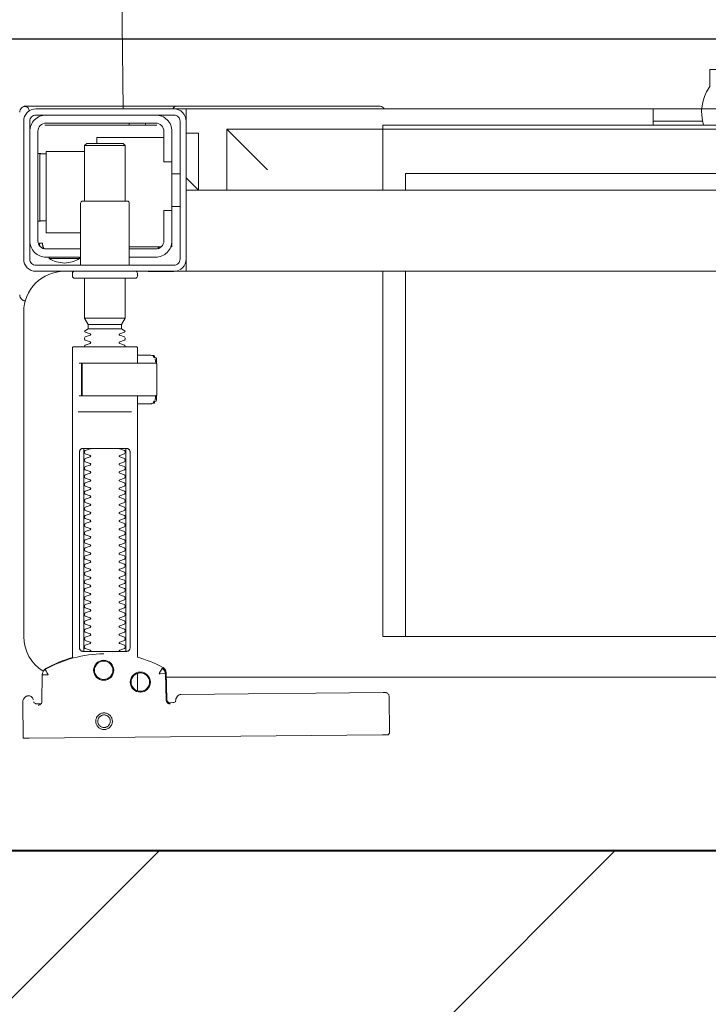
# Model space of a CAD drawing. Header units: metres. Extents: x 7408630 to 15602436, y 5561464 to 13303678.
# Tile 54 of 123: x 7413904 to 7413921, y 5563910 to 5563934. Entities that reach past the tile are written whole.
import ezdxf
from ezdxf.enums import TextEntityAlignment as Align

# ---------------------------------------------------------------- set-up
doc = ezdxf.new("R2010")
doc.units = ezdxf.units.M
doc.header["$MEASUREMENT"] = 0
for name, color, linetype, lineweight in [('!! 0_Opis_pom', 9, 'Continuous', 13), ('!! 1_hatch projektowane ściany', 4, 'Continuous', 5), ('!! 1_OPIS POM NOWE', 140, 'Continuous', 5), ('!! 1_PROJ Sciany', 2, 'Continuous', 40), ('!! 2_wypos-sanitarne', 240, 'Continuous', 9), ('Granica', 112, 'Continuous', 80)]:
    doc.layers.add(name, color=color, linetype=linetype, lineweight=lineweight)
doc.layers.add('!! 1_zabudowa GK', color=33, linetype='Continuous')
doc.layers.add('!!_@ wypos sanit nd', color=7, linetype='Continuous', lineweight=0, plot=False)
doc.layers.add('Powierzchnia', color=140, linetype='Continuous', lineweight=5, plot=False)
doc.styles.add('ARIAL', font='tahoma.ttf')

# ---------------------------------------------------------------- blocks, each defined once
blk = doc.blocks.new('A$C324a30b8')
at = {"lineweight": 0}
for points in [[(0.17552, 0), (0.17692, -0.11958), (0.17797, -0.23916), (0.17832, -0.47832)], [(-0.17552, 0), (0.17552, 0)]]:
    blk.add_lwpolyline(points, dxfattribs=at)
blk = doc.blocks.new('99400_TOP')
for points in [[(0.16424, 0.15596), (0.16327, 0.15595), (0.16304, 0.15592), (0.16283, 0.15584), (0.16262, 0.15571), (0.16265, 0.15575), (0.16259, 0.15555), (0.16257, 0.15535, -0.157432), (0.16238, 0.15476), (0.1621, 0.15436, -0.241147), (0.16129, 0.15393), (0.1115, 0.15346), (0.11134, 0.15345), (0.11119, 0.15345), (0.11107, 0.15345), (0.11094, 0.15346), (0.11078, 0.15348), (0.11062, 0.15353), (0.11047, 0.15361), (0.11033, 0.15371), (0.11022, 0.15383), (0.11012, 0.15397), (0.11005, 0.15412), (0.11001, 0.15428), (0.11, 0.15445), (0.10995, 0.16345), (0.11023, 0.16384)], [(0.19647, 0.15658), (0.19626, 0.15656), (0.19605, 0.15648), (0.19585, 0.15635), (0.19566, 0.15614, 0.132231), (0.19551, 0.15564), (0.19546, 0.14909)], [(0.19768, 0.15528, 0.415336), (0.19869, 0.15429)], [(0.19885, 0.1543), (0.19898, 0.1543), (0.19913, 0.15431), (0.19927, 0.15434), (0.19941, 0.1544), (0.19953, 0.15447), (0.19965, 0.15456), (0.19975, 0.15466), (0.20007, 0.15512, 0.158481), (0.20026, 0.15571)], [(0.18031, 0.14393, 0.125713), (0.19466, 0.14774, 0.121439), (0.19519, 0.14823, -0.262119), (0.2, 0.13968), (0.2, 0.05968, -0.414214), (0.19, 0.04968), (0.18752, 0.04968, 0.405519), (0.188, 0.05018), (0.188, 0.05088, 0.414214), (0.1875, 0.05138), (0.1725, 0.05138, 0.414214), (0.172, 0.05088), (0.172, 0.05018, 0.405519), (0.17249, 0.04968, 0.001664), (0.15993, 0.04968)], [(0.172, 0.07232), (0.172, 0.06852, 0.414214), (0.1722, 0.06832), (0.18462, 0.06832), (0.1878, 0.06832, 0.414214), (0.188, 0.06852), (0.188, 0.14485), (0.18885, 0.1451), (0.18969, 0.14537), (0.19052, 0.14568), (0.19134, 0.146), (0.19215, 0.14635), (0.19295, 0.14672), (0.19374, 0.14712), (0.19456, 0.14756), (0.19465, 0.14762), (0.19473, 0.14768), (0.19481, 0.14775), (0.19488, 0.14782), (0.19495, 0.1479), (0.19502, 0.14799)], [(0.17647, 0.09332, 0.182836), (0.17637, 0.09341), (0.17515, 0.09381, 0.050055), (0.175, 0.09408), (0.175, 0.09436, 0.050055), (0.17515, 0.09462), (0.17637, 0.09503, 0.719897), (0.17637, 0.09541), (0.17515, 0.09581, 0.050055), (0.175, 0.09608), (0.175, 0.09636, 0.050055), (0.17515, 0.09662), (0.17637, 0.09703, 0.719897), (0.17637, 0.09741), (0.17515, 0.09781, 0.050055), (0.175, 0.09808), (0.175, 0.09836, 0.050055), (0.17515, 0.09862), (0.17637, 0.09903, 0.719897), (0.17637, 0.09941), (0.17515, 0.09981, 0.050055), (0.175, 0.10008), (0.175, 0.10036, 0.050055), (0.17515, 0.10062), (0.17637, 0.10103, 0.719897), (0.17637, 0.10141), (0.17515, 0.10181, 0.050055), (0.175, 0.10208), (0.175, 0.10236, 0.050055), (0.17515, 0.10262), (0.17637, 0.10303, 0.719897), (0.17637, 0.10341), (0.17515, 0.10381, 0.050055), (0.175, 0.10408), (0.175, 0.10436, 0.050055), (0.17515, 0.10462), (0.17637, 0.10503, 0.719897), (0.17637, 0.10541), (0.17515, 0.10581, 0.050055), (0.175, 0.10608), (0.175, 0.10636, 0.050055), (0.17515, 0.10662), (0.17637, 0.10703, 0.719897), (0.17637, 0.10741), (0.17515, 0.10781, 0.050055), (0.175, 0.10808), (0.175, 0.10836, 0.050055), (0.17515, 0.10862), (0.17637, 0.10903, 0.719897), (0.17637, 0.10941), (0.17515, 0.10981, 0.050055), (0.175, 0.11008), (0.175, 0.11036, 0.050055), (0.17515, 0.11062), (0.17637, 0.11103, 0.719897), (0.17637, 0.11141), (0.17515, 0.11181, 0.050055), (0.175, 0.11208), (0.175, 0.11236, 0.050055), (0.17515, 0.11262), (0.17637, 0.11303, 0.719897), (0.17637, 0.11341), (0.17515, 0.11381, 0.050055), (0.175, 0.11408), (0.175, 0.11436, 0.050055), (0.17515, 0.11462), (0.17637, 0.11503, 0.719897), (0.17637, 0.11541), (0.17515, 0.11581, 0.050055), (0.175, 0.11608), (0.175, 0.11636, 0.050055), (0.17515, 0.11662), (0.17637, 0.11703, 0.719897), (0.17637, 0.11741), (0.17515, 0.11781, 0.050055), (0.175, 0.11808), (0.175, 0.11836, 0.050055), (0.17515, 0.11862), (0.17637, 0.11903, 0.719897), (0.17637, 0.11941), (0.17515, 0.11981, 0.050055), (0.175, 0.12008), (0.175, 0.12036, 0.050055), (0.17515, 0.12062), (0.17637, 0.12103, 0.719897), (0.17637, 0.12141), (0.17515, 0.12181, 0.050055), (0.175, 0.12208), (0.175, 0.12236, 0.050055), (0.17515, 0.12262), (0.17637, 0.12303, 0.719897), (0.17637, 0.12341), (0.17515, 0.12381, 0.050055), (0.175, 0.12408), (0.175, 0.12436, 0.050055), (0.17515, 0.12462), (0.17637, 0.12503, 0.719897), (0.17637, 0.12541), (0.17515, 0.12581, 0.050055), (0.175, 0.12608), (0.175, 0.12636, 0.050055), (0.17515, 0.12662), (0.17637, 0.12703, 0.719897), (0.17637, 0.12741), (0.17515, 0.12781, 0.050055), (0.175, 0.12808), (0.175, 0.12836, 0.050055), (0.17515, 0.12862), (0.17637, 0.12903, 0.719897), (0.17637, 0.12941), (0.17515, 0.12981, 0.050055), (0.175, 0.13008), (0.175, 0.13036, 0.050055), (0.17515, 0.13062), (0.17637, 0.13103, 0.719897), (0.17637, 0.13141), (0.17515, 0.13181, 0.050055), (0.175, 0.13208), (0.175, 0.13236, 0.050055), (0.17515, 0.13262), (0.17637, 0.13303, 0.719897), (0.17637, 0.13341), (0.17515, 0.13381, 0.050055), (0.175, 0.13408), (0.175, 0.13436, 0.050055), (0.17515, 0.13462), (0.17637, 0.13503, 0.719897), (0.17637, 0.13541), (0.17515, 0.13581, 0.050055), (0.175, 0.13608), (0.175, 0.13636, 0.050055), (0.17515, 0.13662), (0.17637, 0.13703, 0.719897), (0.17637, 0.13741), (0.17515, 0.13781, 0.050055), (0.175, 0.13808), (0.175, 0.13836, 0.050055), (0.17515, 0.13862), (0.17637, 0.13903, 0.719897), (0.17637, 0.13941), (0.17515, 0.13981, 0.050055), (0.175, 0.14008), (0.175, 0.14036, 0.050055), (0.17515, 0.14062), (0.17637, 0.14103, 0.719897), (0.17637, 0.14141), (0.17515, 0.14181, 0.050055), (0.175, 0.14208), (0.175, 0.14236, 0.050055), (0.17515, 0.14262), (0.17637, 0.14303, 0.474594), (0.17647, 0.14332)], [(0.18353, 0.14332, 0.474594), (0.18364, 0.14303), (0.18486, 0.14262, 0.050055), (0.185, 0.14236), (0.185, 0.14208, 0.050055), (0.18486, 0.14181), (0.18364, 0.14141, 0.719897), (0.18364, 0.14103), (0.18486, 0.14062, 0.050055), (0.185, 0.14036), (0.185, 0.14008, 0.050055), (0.18486, 0.13981), (0.18364, 0.13941, 0.719897), (0.18364, 0.13903), (0.18486, 0.13862, 0.050055), (0.185, 0.13836), (0.185, 0.13808, 0.050055), (0.18486, 0.13781), (0.18364, 0.13741, 0.719897), (0.18364, 0.13703), (0.18486, 0.13662, 0.050055), (0.185, 0.13636), (0.185, 0.13608, 0.050055), (0.18486, 0.13581), (0.18364, 0.13541, 0.719897), (0.18364, 0.13503), (0.18486, 0.13462, 0.050055), (0.185, 0.13436), (0.185, 0.13408, 0.050055), (0.18486, 0.13381), (0.18364, 0.13341, 0.719897), (0.18364, 0.13303), (0.18486, 0.13262, 0.050055), (0.185, 0.13236), (0.185, 0.13208, 0.050055), (0.18486, 0.13181), (0.18364, 0.13141, 0.719897), (0.18364, 0.13103), (0.18486, 0.13062, 0.050055), (0.185, 0.13036), (0.185, 0.13008, 0.050055), (0.18486, 0.12981), (0.18364, 0.12941, 0.719897), (0.18364, 0.12903), (0.18486, 0.12862, 0.050055), (0.185, 0.12836), (0.185, 0.12808, 0.050055), (0.18486, 0.12781), (0.18364, 0.12741, 0.719897), (0.18364, 0.12703), (0.18486, 0.12662, 0.050055), (0.185, 0.12636), (0.185, 0.12608, 0.050055), (0.18486, 0.12581), (0.18364, 0.12541, 0.719897), (0.18364, 0.12503), (0.18486, 0.12462, 0.050055), (0.185, 0.12436), (0.185, 0.12408, 0.050055), (0.18486, 0.12381), (0.18364, 0.12341, 0.719897), (0.18364, 0.12303), (0.18486, 0.12262, 0.050055), (0.185, 0.12236), (0.185, 0.12208, 0.050055), (0.18486, 0.12181), (0.18364, 0.12141, 0.719897), (0.18364, 0.12103), (0.18486, 0.12062, 0.050055), (0.185, 0.12036), (0.185, 0.12008, 0.050055), (0.18486, 0.11981), (0.18364, 0.11941, 0.719897), (0.18364, 0.11903), (0.18486, 0.11862, 0.050055), (0.185, 0.11836), (0.185, 0.11808, 0.050055), (0.18486, 0.11781), (0.18364, 0.11741, 0.719897), (0.18364, 0.11703), (0.18486, 0.11662, 0.050055), (0.185, 0.11636), (0.185, 0.11608, 0.050055), (0.18486, 0.11581), (0.18364, 0.11541, 0.719897), (0.18364, 0.11503), (0.18486, 0.11462, 0.050055), (0.185, 0.11436), (0.185, 0.11408, 0.050055), (0.18486, 0.11381), (0.18364, 0.11341, 0.719897), (0.18364, 0.11303), (0.18486, 0.11262, 0.050055), (0.185, 0.11236), (0.185, 0.11208, 0.050055), (0.18486, 0.11181), (0.18364, 0.11141, 0.719897), (0.18364, 0.11103), (0.18486, 0.11062, 0.050055), (0.185, 0.11036), (0.185, 0.11008, 0.050055), (0.18486, 0.10981), (0.18364, 0.10941, 0.719897), (0.18364, 0.10903), (0.18486, 0.10862, 0.050055), (0.185, 0.10836), (0.185, 0.10808, 0.050055), (0.18486, 0.10781), (0.18364, 0.10741, 0.719897), (0.18364, 0.10703), (0.18486, 0.10662, 0.050055), (0.185, 0.10636), (0.185, 0.10608, 0.050055), (0.18486, 0.10581), (0.18364, 0.10541, 0.719897), (0.18364, 0.10503), (0.18486, 0.10462, 0.050055), (0.185, 0.10436), (0.185, 0.10408, 0.050055), (0.18486, 0.10381), (0.18364, 0.10341, 0.719897), (0.18364, 0.10303), (0.18486, 0.10262, 0.050055), (0.185, 0.10236), (0.185, 0.10208, 0.050055), (0.18486, 0.10181), (0.18364, 0.10141, 0.719897), (0.18364, 0.10103), (0.18486, 0.10062, 0.050055), (0.185, 0.10036), (0.185, 0.10008, 0.050055), (0.18486, 0.09981), (0.18364, 0.09941, 0.719897), (0.18364, 0.09903), (0.18486, 0.09862, 0.050055), (0.185, 0.09836), (0.185, 0.09808, 0.050055), (0.18486, 0.09781), (0.18364, 0.09741, 0.719897), (0.18364, 0.09703), (0.18486, 0.09662, 0.050055), (0.185, 0.09636), (0.185, 0.09608, 0.050055), (0.18486, 0.09581), (0.18364, 0.09541, 0.719897), (0.18364, 0.09503), (0.18486, 0.09462, 0.050055), (0.185, 0.09436), (0.185, 0.09408, 0.050055), (0.18486, 0.09381), (0.18364, 0.09341, 0.182836), (0.18353, 0.09332)], [(0.18575, 0.07252), (0.18575, 0.08011), (0.18572, 0.08022), (0.18564, 0.08029), (0.18555, 0.08032), (0.18565, 0.0803), (0.18573, 0.08024), (0.18577, 0.08014), (0.18577, 0.07252), (0.18574, 0.07241), (0.18567, 0.07234), (0.18547, 0.07232), (0.18558, 0.07237), (0.18564, 0.07252), (0.18564, 0.08012), (0.18557, 0.08027), (0.18547, 0.08032), (0.16743, 0.08032, 0.414214), (0.16723, 0.08012), (0.16723, 0.07252, 0.414214), (0.16743, 0.07232), (0.18547, 0.07232)], [(0.18556, 0.07232, 0.414213), (0.18576, 0.07252), (0.18575, 0.08011), (0.18575, 0.07252), (0.18572, 0.07241), (0.18565, 0.07234), (0.18555, 0.07232)], [(0.175, 0.06836), (0.175, 0.06812, -0.050055), (0.17515, 0.06786), (0.17636, 0.06745, -0.719897), (0.17636, 0.06707), (0.17515, 0.06666, -0.050055), (0.175, 0.0664), (0.175, 0.06612, -0.050055), (0.17515, 0.06586), (0.17636, 0.06545, -0.719897), (0.17636, 0.06507), (0.17515, 0.06466, -0.050055), (0.175, 0.0644), (0.1759, 0.06388), (0.1759, 0.06282), (0.175, 0.06126), (0.175, 0.05138)], [(0.185, 0.06836), (0.185, 0.06812, 0.050055), (0.18486, 0.06786), (0.18364, 0.06745, 0.719897), (0.18364, 0.06707), (0.18486, 0.06666, 0.050055), (0.185, 0.0664), (0.185, 0.06612, 0.050055), (0.18486, 0.06586), (0.18364, 0.06545, 0.719897), (0.18364, 0.06507), (0.18486, 0.06466, 0.050055), (0.185, 0.0644), (0.1841, 0.06388), (0.1841, 0.06282), (0.185, 0.06126), (0.185, 0.05138)], [(0.20011, 0.05684, 0.126559), (0.19962, 0.05693)], [(0.20099, 0.05547, 0.198909), (0.20055, 0.05654, 0.091301), (0.20011, 0.05684)], [(0.16379, 0.04368), (0.1635, 0.04368), (0.1635, 0.04218, -0.414214), (0.1675, 0.04618), (0.174, 0.04618)], [(0.174, 0.04818), (0.174, 0.03288, 0.414214), (0.1745, 0.03238), (0.1855, 0.03238, 0.414214), (0.186, 0.03288), (0.186, 0.04818)], [(0.19375, 0.04656, 0.119096), (0.19, 0.04764, 0.119096), (0.18625, 0.04656)], [(0.19375, 0.04618), (0.19375, 0.04656), (0.18625, 0.04656), (0.18625, 0.04618), (0.1945, 0.04618, -0.414214), (0.1985, 0.04218)], [(0.174, 0.04418), (0.1675, 0.04418, 0.414214), (0.1655, 0.04218), (0.1655, 0.03468), (0.1635, 0.03468), (0.1635, 0.01518, 0.414214), (0.1675, 0.01118)], [(0.1635, 0.02268), (0.1655, 0.02268), (0.1655, 0.01518, 0.414214), (0.1675, 0.01318), (0.1945, 0.01318, 0.414214), (0.1965, 0.01518), (0.1965, 0.04218, 0.414214), (0.1945, 0.04418), (0.186, 0.04418)], [(0.1945, 0.03721), (0.19515, 0.03722), (0.19542, 0.03722), (0.1956, 0.03722), (0.19567, 0.03722, 0.116465), (0.19589, 0.03728), (0.19601, 0.03733), (0.19601, 0.02063), (0.19589, 0.02068, 0.116465), (0.19567, 0.02074), (0.19542, 0.02074), (0.19515, 0.02074), (0.1945, 0.02075)], [(0.1945, 0.01118, 0.414214), (0.1985, 0.01518)], [(-0.04, 0.01368), (-0.03255, 0.01368, 0.236962), (-0.03118, 0.00443, -0.154353), (-0.031, 0.00386), (-0.031, 0), (0.031, 0), (0.031, 0.00386, -0.154353), (0.03118, 0.00443, 0.236962), (0.03256, 0.01368), (0.04, 0.01368)], [(0.1987, 0.01002, 0.000114), (0.1987, 0.01002, 0.517015), (0.20003, 0.00909), (0.19993, 0.00905), (0.19983, 0.00903), (0.19971, 0.009), (0.19958, 0.00899), (0.19948, 0.00899), (0.19903, 0.00899), (0.19841, 0.00899), (0.19771, 0.00899), (0.16428, 0.00899), (0.16393, 0.00899), (0.16357, 0.00899), (0.16323, 0.00899), (0.16294, 0.00899), (0.16269, 0.00899), (0.16249, 0.00899), (0.16237, 0.00899)], [(0.20011, 0.00912, 0.091301), (0.20055, 0.00942, 0.198909), (0.20099, 0.01048)], [(0.11124, 0.00968), (0.11142, 0.00944), (0.11165, 0.00925), (0.11192, 0.0091), (0.1122, 0.00901), (0.1125, 0.00898), (0.1623, 0.00898, 0.326231), (0.16325, 0.00968)]]:
    blk.add_lwpolyline(points, format="xyb")
for points in [[(0.19864, 0.1647), (0.11173, 0.16387)], [(0.20013, 0.1647), (0.20026, 0.15571)], [(0.16386, 0.15607), (0.16409, 0.15602), (0.16425, 0.15596), (0.1644, 0.15586), (0.16453, 0.15574), (0.16463, 0.1556), (0.16471, 0.15544), (0.16476, 0.15527), (0.16478, 0.1551), (0.16496, 0.14854), (0.16497, 0.14842), (0.16498, 0.14832), (0.16501, 0.14822), (0.16503, 0.14812), (0.16507, 0.14802), (0.16511, 0.14793), (0.16516, 0.14784), (0.16521, 0.14775), (0.16528, 0.14767), (0.16535, 0.14758), (0.16542, 0.14751), (0.1655, 0.14744), (0.16558, 0.14737), (0.16567, 0.14731), (0.16576, 0.14726), (0.16651, 0.14688), (0.16727, 0.14651), (0.16803, 0.14617), (0.16881, 0.14585), (0.1696, 0.14555), (0.17039, 0.14527), (0.17119, 0.14502), (0.172, 0.14478), (0.172, 0.08032)], [(0.1651, 0.14871), (0.16492, 0.1553), (0.1649, 0.15547), (0.16485, 0.15563), (0.16478, 0.15579), (0.16468, 0.15592), (0.16455, 0.15604), (0.16441, 0.15614), (0.16425, 0.15621), (0.16409, 0.15626), (0.16391, 0.15627)], [(0.19757, 0.15573), (0.19749, 0.15586), (0.19739, 0.15598), (0.19727, 0.15608), (0.19713, 0.15617), (0.19698, 0.15623), (0.19683, 0.15626), (0.19667, 0.15627), (0.19577, 0.15626)], [(0.172, 0.15305), (0.172, 0.14874)], [(0.16493, 0.14968), (-0.16477, 0.14968)], [(0.17483, 0.14232), (0.17483, 0.09432)], [(0.18523, 0.09432), (0.18523, 0.14232)], [(-0.11847, 0.04968), (-0.11847, 0.13968), (0.11153, 0.13968), (0.11153, 0.04968)], [(0.10602, 0.13968), (0.10602, 0.04968)], [(0.18662, 0.08432), (0.17345, 0.08432)], [(0.16732, 0.08028), (0.16732, 0.08144), (0.16736, 0.08156), (0.16746, 0.08164), (0.16767, 0.08169)], [(0.16751, 0.08053), (0.16754, 0.08079), (0.16766, 0.08132)], [(0.16811, 0.08203), (0.16776, 0.08162), (0.16776, 0.08196), (0.16779, 0.08207), (0.16786, 0.08214), (0.16797, 0.08218), (0.1681, 0.08219), (0.16822, 0.08219), (0.16842, 0.08221), (0.16887, 0.08232), (0.172, 0.08232)], [(0.16848, 0.08224), (0.16856, 0.0823), (0.16876, 0.08232)], [(0.17371, 0.08032), (0.18481, 0.08032), (0.18637, 0.08032)], [(0.16767, 0.07094), (0.16756, 0.07096), (0.16746, 0.07099), (0.16737, 0.07106), (0.16732, 0.0712), (0.16732, 0.07235)], [(0.16766, 0.07131), (0.16754, 0.07185), (0.16751, 0.0721)], [(0.172, 0.07032), (0.16887, 0.07032), (0.16842, 0.07042), (0.16831, 0.07044), (0.1682, 0.07044), (0.16806, 0.07045), (0.16795, 0.07046), (0.16783, 0.07052), (0.16776, 0.07067), (0.16776, 0.07101), (0.16811, 0.07061)], [(0.16876, 0.07032), (0.16866, 0.07032), (0.16848, 0.0704)], [(0.18558, 0.07232), (0.18637, 0.07232)], [(0.1759, 0.06388), (0.1841, 0.06388)], [(0.185, 0.06126), (0.175, 0.06126)], [(0.1841, 0.06282), (0.1759, 0.06282)], [(0.19963, 0.05696), (0.19976, 0.05695), (0.19988, 0.05692), (0.20001, 0.05688)], [(-0.16, 0.04668), (-0.16, 0.04968), (0.16, 0.04968), (0.16, 0.04668)], [(0.16, 0.03368), (0.16, 0.04568)], [(0.174, 0.04368), (0.16618, 0.04368)], [(0.167, 0.04412), (0.16693, 0.04403), (0.16687, 0.04393), (0.16681, 0.04381), (0.16675, 0.04368)], [(0.19499, 0.04412), (0.19506, 0.04404), (0.19512, 0.04395), (0.19517, 0.04385), (0.19521, 0.04376), (0.19525, 0.04365), (0.19528, 0.04355), (0.19531, 0.04344), (0.19533, 0.04333), (0.19535, 0.04322), (0.19537, 0.04311), (0.19538, 0.04301), (0.19539, 0.04291), (0.19538, 0.04281), (0.19547, 0.04278), (0.19557, 0.04278), (0.19568, 0.04278), (0.19578, 0.04278), (0.19589, 0.04278), (0.19613, 0.04278), (0.19616, 0.04288), (0.19615, 0.04299), (0.19613, 0.04311), (0.19609, 0.04324), (0.19605, 0.04336), (0.19594, 0.04357)], [(0.1635, 0.03468), (0.1635, 0.04218)], [(0.186, 0.04018), (0.1945, 0.04018), (0.1945, 0.02018), (0.185, 0.02018)], [(0.19591, 0.03729), (0.19602, 0.03729), (0.19616, 0.03729), (0.19632, 0.03729), (0.1965, 0.03729)], [(0.1615, 0.03368), (0.1635, 0.03368)], [(0.175, 0.03238), (0.175, 0.01872), (0.1755, 0.01822), (0.1845, 0.01822), (0.185, 0.01872), (0.185, 0.03238)], [(0.16, 0.02668), (0.157, 0.02968), (0.16, 0.02968), (-0.16, 0.02968), (-0.157, 0.02968), (-0.16, 0.02668)], [(0.10602, 0.02968), (0.10602, 0.0256), (-0.11847, 0.0256)], [(0.11153, 0.02968), (0.11153, 0.01468), (0.15, 0.01468)], [(0.14, 0.02468), (0.15, 0.01468), (0.15, 0.02968)], [(0.16, 0.01568), (0.157, 0.01568), (0.157, 0.02968)], [(0.1615, 0.02568), (0.1635, 0.02568)], [(0.1965, 0.02067), (0.19632, 0.02067), (0.19616, 0.02067), (0.19602, 0.02067), (0.19591, 0.02067)], [(0.1655, 0.01668), (0.182, 0.01668), (0.182, 0.01822)], [(0.185, 0.01872), (0.175, 0.01872)], [(0.03283, 0.01268), (0.045, 0.01268)], [(0.16, 0.01268), (0.16, 0.00968), (0.03305, 0.00968)], [(0.045, 0.01368), (0.045, 0.00968)], [(0.16722, 0.01368), (0.19467, 0.01368), (0.19478, 0.01368)], [(0.17, 0.01318), (0.17, 0.01368)], [(0.174, 0.01318), (0.174, 0.01368)]]:
    blk.add_lwpolyline(points)
for points in [[(0.18024, 0.15848), (0.18044, 0.15849), (0.18064, 0.15852), (0.18084, 0.15857), (0.18103, 0.15864), (0.18121, 0.15873), (0.18138, 0.15883), (0.18154, 0.15895), (0.18168, 0.15909), (0.18182, 0.15924), (0.18194, 0.1594), (0.18204, 0.15958), (0.18212, 0.15976), (0.18219, 0.15995), (0.18224, 0.16014), (0.18226, 0.16034), (0.18227, 0.16054), (0.18226, 0.16075), (0.18223, 0.16094), (0.18218, 0.16114), (0.18211, 0.16133), (0.18202, 0.16151), (0.18191, 0.16168), (0.18179, 0.16184), (0.18166, 0.16199), (0.18151, 0.16212), (0.18134, 0.16224), (0.18117, 0.16234), (0.18099, 0.16242), (0.1808, 0.16249), (0.1806, 0.16254), (0.1804, 0.16256), (0.1802, 0.16257), (0.18, 0.16256), (0.1798, 0.16253), (0.17961, 0.16248), (0.17942, 0.16241), (0.17924, 0.16232), (0.17907, 0.16222), (0.17891, 0.1621), (0.17876, 0.16196), (0.17863, 0.16181), (0.17851, 0.16165), (0.17841, 0.16147), (0.17832, 0.16129), (0.17826, 0.1611), (0.17821, 0.1609), (0.17818, 0.16071), (0.17818, 0.1605), (0.17819, 0.1603), (0.17822, 0.16011), (0.17827, 0.15991), (0.17834, 0.15972), (0.17843, 0.15954), (0.17853, 0.15937), (0.17865, 0.15921), (0.17879, 0.15906), (0.17894, 0.15893), (0.1791, 0.15881), (0.17928, 0.15871), (0.17946, 0.15863), (0.17965, 0.15856), (0.17984, 0.15851), (0.18004, 0.15849)], [(0.18024, 0.15897), (0.18039, 0.15898), (0.18054, 0.159), (0.18068, 0.15904), (0.18083, 0.15909), (0.18096, 0.15916), (0.18109, 0.15924), (0.18121, 0.15933), (0.18133, 0.15943), (0.18143, 0.15955), (0.18152, 0.15967), (0.18159, 0.1598), (0.18166, 0.15994), (0.18171, 0.16008), (0.18174, 0.16023), (0.18176, 0.16038), (0.18177, 0.16053), (0.18176, 0.16068), (0.18174, 0.16084), (0.1817, 0.16098), (0.18165, 0.16113), (0.18158, 0.16126), (0.1815, 0.16139), (0.18141, 0.16151), (0.1813, 0.16162), (0.18119, 0.16173), (0.18107, 0.16182), (0.18094, 0.16189), (0.1808, 0.16196), (0.18066, 0.16201), (0.18051, 0.16204), (0.18036, 0.16206), (0.18021, 0.16207), (0.18005, 0.16206), (0.1799, 0.16204), (0.17976, 0.162), (0.17961, 0.16194), (0.17948, 0.16188), (0.17935, 0.1618), (0.17923, 0.16171), (0.17911, 0.1616), (0.17901, 0.16149), (0.17892, 0.16137), (0.17885, 0.16124), (0.17878, 0.1611), (0.17873, 0.16095), (0.1787, 0.16081), (0.17868, 0.16066), (0.17867, 0.1605), (0.17868, 0.16035), (0.1787, 0.1602), (0.17874, 0.16005), (0.17879, 0.15991), (0.17886, 0.15977), (0.17894, 0.15964), (0.17903, 0.15952), (0.17914, 0.15941), (0.17925, 0.15931), (0.17937, 0.15922), (0.1795, 0.15914), (0.17964, 0.15908), (0.17978, 0.15903), (0.17993, 0.159), (0.18008, 0.15897)], [(0.16587, 0.14754), (0.16582, 0.14756), (0.16577, 0.1476), (0.16573, 0.14763), (0.16568, 0.14767), (0.16563, 0.14771), (0.16558, 0.14776), (0.16553, 0.14781), (0.16549, 0.14786), (0.16544, 0.14791), (0.1654, 0.14797), (0.16536, 0.14803), (0.16533, 0.14809), (0.16529, 0.14815), (0.16526, 0.14821), (0.16524, 0.14828), (0.16521, 0.14834), (0.16519, 0.14841), (0.16517, 0.14847), (0.16516, 0.14854), (0.16515, 0.1486), (0.16514, 0.14866), (0.16513, 0.14872), (0.16513, 0.14877), (0.16518, 0.14879), (0.16643, 0.14884), (0.16648, 0.14884), (0.16654, 0.14884), (0.16659, 0.14886), (0.16664, 0.14883), (0.16661, 0.14879), (0.16658, 0.14874), (0.16656, 0.14869), (0.16653, 0.14863), (0.16594, 0.14754)], [(0.18533, 0.14332), (0.18542, 0.14331), (0.1855, 0.1433), (0.18559, 0.14329), (0.18567, 0.14326), (0.18575, 0.14323), (0.18583, 0.14319), (0.18591, 0.14314), (0.18598, 0.14308), (0.18604, 0.14302), (0.1861, 0.14294), (0.18615, 0.14286), (0.18619, 0.14276), (0.18623, 0.14266), (0.18626, 0.14255), (0.18627, 0.14243), (0.18628, 0.14232), (0.18628, 0.09432), (0.18627, 0.0942), (0.18626, 0.09409), (0.18623, 0.09398), (0.18619, 0.09387), (0.18615, 0.09378), (0.1861, 0.09369), (0.18604, 0.09362), (0.18598, 0.09355), (0.18591, 0.09349), (0.18583, 0.09344), (0.18575, 0.0934), (0.18567, 0.09337), (0.18559, 0.09335), (0.1855, 0.09333), (0.18542, 0.09332), (0.18533, 0.09332), (0.17475, 0.09332), (0.17466, 0.09332), (0.17457, 0.09333), (0.17449, 0.09335), (0.1744, 0.09337), (0.17432, 0.0934), (0.17424, 0.09344), (0.17416, 0.09349), (0.17409, 0.09355), (0.17403, 0.09362), (0.17397, 0.09369), (0.17392, 0.09378), (0.17387, 0.09387), (0.17384, 0.09398), (0.17381, 0.09409), (0.17379, 0.0942), (0.17379, 0.09432), (0.17379, 0.14232), (0.17379, 0.14243), (0.17381, 0.14255), (0.17384, 0.14266), (0.17387, 0.14276), (0.17392, 0.14286), (0.17397, 0.14294), (0.17403, 0.14302), (0.17409, 0.14308), (0.17416, 0.14314), (0.17424, 0.14319), (0.17432, 0.14323), (0.1744, 0.14326), (0.17449, 0.14329), (0.17457, 0.1433), (0.17466, 0.14331), (0.17475, 0.14332)], [(-0.11847, 0.01368), (0.11153, 0.01368), (0.11153, 0.01468), (-0.11847, 0.01468)]]:
    blk.add_lwpolyline(points, close=True)
for points in [[(0.19546, 0.14908), (0.19546, 0.14908), (0.19546, 0.14908), (0.19546, 0.14909), (0.19546, 0.14909), (0.19546, 0.14909), (0.19546, 0.14909), (0.19546, 0.14909), (0.19546, 0.14909), (0.19546, 0.14909), (0.19546, 0.14909), (0.19546, 0.14909), (0.19546, 0.14909), (0.19546, 0.14909), (0.19546, 0.14909), (0.19546, 0.14909), (0.19546, 0.14909), (0.19546, 0.14909), (0.19546, 0.14909), (0.19546, 0.14909), (0.19546, 0.14908), (0.19546, 0.14908), (0.19546, 0.14908), (0.19546, 0.14908), (0.19546, 0.14908), (0.19546, 0.14908), (0.19546, 0.14908), (0.19546, 0.14908), (0.19546, 0.14908), (0.19546, 0.14908), (0.19546, 0.14908), (0.19546, 0.14908), (0.19546, 0.14908), (0.19546, 0.14908), (0.19546, 0.14908), (0.19546, 0.14908), (0.19546, 0.14908), (0.19546, 0.14909), (0.19545, 0.14909), (0.19545, 0.14909), (0.19545, 0.14909), (0.19545, 0.14909), (0.19545, 0.14909), (0.19545, 0.14909), (0.19545, 0.14909), (0.19545, 0.14909), (0.19544, 0.14909), (0.19544, 0.14908), (0.19544, 0.14908), (0.19544, 0.14908), (0.19544, 0.14908), (0.19543, 0.14908), (0.19543, 0.14908), (0.19543, 0.14908), (0.19543, 0.14908), (0.19543, 0.14908), (0.19543, 0.14908), (0.19543, 0.14908), (0.19542, 0.14908), (0.19542, 0.14908), (0.19542, 0.14908), (0.19542, 0.14908), (0.19542, 0.14908), (0.19541, 0.14908), (0.19541, 0.14908), (0.19541, 0.14908), (0.19541, 0.14908), (0.19541, 0.14908), (0.1954, 0.14908), (0.1954, 0.14908), (0.1954, 0.14908), (0.19539, 0.14908), (0.19539, 0.14908), (0.19538, 0.14909), (0.19537, 0.14909), (0.19537, 0.14909), (0.19536, 0.14909), (0.19536, 0.14909), (0.19536, 0.14909), (0.19535, 0.14909), (0.19535, 0.14909), (0.19534, 0.14909), (0.19534, 0.14909), (0.19533, 0.14909), (0.19533, 0.14909), (0.19532, 0.14909), (0.19531, 0.14909), (0.19531, 0.14909), (0.1953, 0.14909), (0.19529, 0.14909), (0.19529, 0.14909), (0.19528, 0.14909), (0.19527, 0.14909), (0.19527, 0.14909), (0.19526, 0.14909), (0.19525, 0.14909), (0.19524, 0.14909), (0.19524, 0.14909), (0.19523, 0.14909), (0.19522, 0.14909), (0.19521, 0.14909), (0.1952, 0.14909), (0.19519, 0.14909), (0.19518, 0.14909), (0.19517, 0.14909), (0.19516, 0.14909), (0.19516, 0.14909), (0.19515, 0.14909), (0.19514, 0.14909), (0.19513, 0.14909), (0.19512, 0.14909), (0.19511, 0.14909), (0.1951, 0.14909), (0.19508, 0.14909), (0.19507, 0.14909), (0.19506, 0.14909), (0.19505, 0.14909), (0.19504, 0.14909), (0.19503, 0.14909), (0.19502, 0.14909), (0.19501, 0.14909), (0.195, 0.14909), (0.19499, 0.14909), (0.19497, 0.14909), (0.19496, 0.14909), (0.19495, 0.14909), (0.19494, 0.1491), (0.19493, 0.1491), (0.19491, 0.1491), (0.1949, 0.1491), (0.19489, 0.1491), (0.19488, 0.1491), (0.19486, 0.1491), (0.19485, 0.1491), (0.19484, 0.1491), (0.19483, 0.1491), (0.19481, 0.1491), (0.19469, 0.1491), (0.19464, 0.1491), (0.19459, 0.1491), (0.19456, 0.1491), (0.19453, 0.1491), (0.19451, 0.1491), (0.19448, 0.1491), (0.19446, 0.1491), (0.19443, 0.1491), (0.19441, 0.1491), (0.19438, 0.1491), (0.19435, 0.1491), (0.19433, 0.1491), (0.19431, 0.1491), (0.19428, 0.1491), (0.19427, 0.1491), (0.19426, 0.1491), (0.19423, 0.1491), (0.19422, 0.1491), (0.19421, 0.1491), (0.1942, 0.1491), (0.19418, 0.1491), (0.19418, 0.1491), (0.19417, 0.1491), (0.19417, 0.1491), (0.19416, 0.1491), (0.19416, 0.1491), (0.19415, 0.14911), (0.19414, 0.14911), (0.19414, 0.14911), (0.19413, 0.14911), (0.19413, 0.14911), (0.19412, 0.14911), (0.19412, 0.14911), (0.19412, 0.14911), (0.19411, 0.14911), (0.19411, 0.1491), (0.1941, 0.1491), (0.1941, 0.1491), (0.1941, 0.1491), (0.19409, 0.1491), (0.19409, 0.1491), (0.19409, 0.1491), (0.19409, 0.1491), (0.19408, 0.1491), (0.19408, 0.1491), (0.19408, 0.1491), (0.19407, 0.1491), (0.19407, 0.1491), (0.19406, 0.1491), (0.19406, 0.1491), (0.19406, 0.1491), (0.19406, 0.1491), (0.19405, 0.1491), (0.19405, 0.1491), (0.19405, 0.1491), (0.19405, 0.14911), (0.19404, 0.14911), (0.19404, 0.14911), (0.19404, 0.14911), (0.19403, 0.14911), (0.19403, 0.14911), (0.19402, 0.14912), (0.19402, 0.14912), (0.19402, 0.14912), (0.19401, 0.14912), (0.19401, 0.14912), (0.19401, 0.14912), (0.194, 0.14912), (0.194, 0.14912), (0.194, 0.14912), (0.194, 0.14912), (0.194, 0.14912), (0.194, 0.14912), (0.194, 0.14912), (0.19399, 0.14912), (0.19399, 0.14912), (0.19399, 0.14912), (0.19399, 0.14912), (0.19399, 0.14912), (0.19399, 0.14912), (0.19398, 0.14912), (0.19398, 0.14912), (0.19398, 0.14911), (0.19398, 0.14911), (0.19398, 0.14911), (0.19398, 0.14911), (0.19397, 0.14911), (0.19397, 0.14911), (0.19397, 0.1491), (0.19397, 0.1491), (0.19397, 0.1491), (0.19397, 0.1491), (0.19397, 0.1491), (0.19397, 0.14909), (0.19397, 0.14909), (0.19397, 0.14909), (0.19397, 0.14909), (0.19397, 0.14908), (0.19397, 0.14908), (0.19397, 0.14908), (0.19397, 0.14908), (0.19397, 0.14908), (0.19397, 0.14907), (0.19397, 0.14907), (0.19397, 0.14907), (0.19397, 0.14907), (0.19397, 0.14907), (0.19398, 0.14906), (0.19398, 0.14906), (0.19398, 0.14906), (0.19398, 0.14906), (0.19398, 0.14906), (0.19398, 0.14905), (0.19399, 0.14905), (0.19399, 0.14905), (0.19399, 0.14905), (0.194, 0.14904), (0.194, 0.14904), (0.19401, 0.14903), (0.19401, 0.14903), (0.19401, 0.14903), (0.19402, 0.14902), (0.19402, 0.14902), (0.19402, 0.14902), (0.19403, 0.14901), (0.19403, 0.14901), (0.19403, 0.14901), (0.19403, 0.149), (0.19403, 0.149), (0.19403, 0.149), (0.19404, 0.14899), (0.19404, 0.14899), (0.19404, 0.14899), (0.19404, 0.14899), (0.19404, 0.14898), (0.19404, 0.14898), (0.19404, 0.14898), (0.19405, 0.14897), (0.19405, 0.14897), (0.19405, 0.14897), (0.19405, 0.14896), (0.19405, 0.14896), (0.19406, 0.14895), (0.19406, 0.14895), (0.19406, 0.14895), (0.19406, 0.14894), (0.19407, 0.14894), (0.19407, 0.14893), (0.19407, 0.14893), (0.19408, 0.14892), (0.19408, 0.14891), (0.19409, 0.1489), (0.19409, 0.14889), (0.1941, 0.14888), (0.1941, 0.14887), (0.19411, 0.14886), (0.19412, 0.14884), (0.19414, 0.14881), (0.19416, 0.14877), (0.19418, 0.14873), (0.19419, 0.14871), (0.1942, 0.1487), (0.19421, 0.14868), (0.19422, 0.14866), (0.19423, 0.14864), (0.19434, 0.14845), (0.19435, 0.14844), (0.19435, 0.14842), (0.19436, 0.1484), (0.19437, 0.14839), (0.19438, 0.14837), (0.19439, 0.14836), (0.1944, 0.14834), (0.19441, 0.14832), (0.19441, 0.14831), (0.19442, 0.14829), (0.19443, 0.14828), (0.19444, 0.14826), (0.19445, 0.14825), (0.19446, 0.14823), (0.19446, 0.14822), (0.19447, 0.14821), (0.19448, 0.14819), (0.19449, 0.14818), (0.19449, 0.14816), (0.1945, 0.14815), (0.19451, 0.14814), (0.19452, 0.14813), (0.19452, 0.14811), (0.19453, 0.1481), (0.19454, 0.14809), (0.19454, 0.14808), (0.19455, 0.14806), (0.19456, 0.14805), (0.19456, 0.14804), (0.19457, 0.14803), (0.19457, 0.14802), (0.19458, 0.14801), (0.19458, 0.148), (0.19459, 0.14799), (0.1946, 0.14798), (0.1946, 0.14797), (0.19461, 0.14796), (0.19461, 0.14795), (0.19462, 0.14794), (0.19462, 0.14793), (0.19463, 0.14792), (0.19463, 0.14791), (0.19463, 0.1479), (0.19464, 0.1479), (0.19464, 0.14789), (0.19465, 0.14788), (0.19465, 0.14787), (0.19465, 0.14787), (0.19466, 0.14786), (0.19466, 0.14785), (0.19466, 0.14785), (0.19467, 0.14784), (0.19467, 0.14784), (0.19467, 0.14783), (0.19468, 0.14783), (0.19468, 0.14782), (0.19468, 0.14782), (0.19468, 0.14782), (0.19468, 0.14781), (0.19468, 0.14781), (0.19468, 0.14781), (0.19468, 0.14781), (0.19469, 0.14781), (0.19469, 0.1478), (0.19469, 0.1478), (0.19469, 0.1478), (0.19469, 0.1478), (0.19469, 0.1478), (0.19469, 0.1478), (0.19469, 0.1478), (0.19469, 0.14779), (0.19469, 0.14779), (0.19469, 0.14779), (0.19469, 0.14779), (0.19469, 0.14779), (0.19469, 0.14779), (0.19469, 0.14779), (0.19469, 0.14779), (0.19469, 0.14779), (0.19469, 0.14779), (0.19469, 0.14779), (0.19469, 0.14779), (0.19469, 0.14779), (0.19469, 0.14779), (0.19469, 0.14779), (0.19469, 0.14779), (0.19469, 0.14778), (0.19469, 0.14778), (0.19469, 0.14778), (0.19469, 0.14778), (0.19469, 0.14778), (0.19469, 0.14778), (0.19469, 0.14778), (0.19469, 0.14778), (0.19469, 0.14778), (0.19469, 0.14778), (0.19469, 0.14778), (0.19469, 0.14778), (0.19469, 0.14778), (0.19469, 0.14778), (0.19469, 0.14778), (0.19469, 0.14778), (0.19469, 0.14778), (0.19469, 0.14778), (0.19469, 0.14778), (0.19469, 0.14778), (0.19469, 0.14778), (0.19469, 0.14778), (0.19469, 0.14778), (0.19469, 0.14778), (0.1947, 0.14778, 0.269557)], [(0.16, 0.01268), (0.16, 0.04668, -0.414214), (0.163, 0.04968), (0.197, 0.04968, -0.414214), (0.2, 0.04668), (0.2, 0.01268, -0.414214), (0.197, 0.00968), (0.163, 0.00968, -0.414214)], [(0.1985, 0.04668), (0.1985, 0.01268, -0.414214), (0.197, 0.01118), (0.163, 0.01118, -0.414214), (0.1615, 0.01268), (0.1615, 0.04668, -0.414214), (0.163, 0.04818), (0.197, 0.04818, -0.414214)]]:
    blk.add_lwpolyline(points, format="xyb", close=True)
for centre, radius in [((0.17129, 0.1509), 0.00247), ((0.17129, 0.15089), 0.00227), ((0.18031, 0.14798), 0.00247), ((0.18031, 0.14798), 0.00227)]:
    blk.add_circle(centre, radius)
for centre, major_axis, ratio, start_param, end_param in [((0.11145, 0.16346), (-0.0015, -0.00001), 0.008666, 6.276938, 6.283143), ((0.11173, 0.16385), (0.0015, 0.00001), 0.008666, 1.564549, 3.135353), ((0.19863, 0.16469), (0.0015, 0.00001), 0.008666, 0.000034, 1.564556), ((0.16326, 0.15695), (0.00001, -0.001), 0.006244, 0, 0.008667), ((0.19846, 0.15618), (-0.000892, -0.000453), 0.001081, 6.273741, 6.283185), ((0.19868, 0.15529), (-0.001, -0.00001), 0.00236, 6.276941, 6.283185), ((0.19876, 0.15569), (0.0015, 0.00002), 0.011557, 6.27692, 6.283202), ((0.19849, 0.1543), (0.000501, 0.000005), 0.008666, 5.12776, 5.491123), ((0.19868, 0.15529), (0.000013, -0.001), 0.403131, 6.273715, 6.283185), ((0.19883, 0.1553), (0.000018, -0.001), 0.702652, 6.271005, 6.283185), ((0.17484, 0.14232), (0, 0.001), 0.006244, 0, 1.570796), ((0.18031, 0.14443), (0.000005, -0.0005), 0.006244, 0, 0.008667), ((0.18524, 0.14232), (0, -0.001), 0.006244, 3.141593, 4.712389), ((0.17484, 0.09432), (0, -0.001), 0.006244, 4.712389, 6.283185), ((0.18524, 0.09432), (0, -0.001), 0.006244, 4.712389, 6.283185), ((0.16768, 0.08149), (-0.000013, 0.0002), 0.199357, 6.276703, 6.276744), ((0.16768, 0.07114), (-0.000013, -0.0002), 0.199357, 0.006339, 0.00638)]:
    blk.add_ellipse(centre, major_axis=major_axis, ratio=ratio, start_param=start_param, end_param=end_param)
blk = doc.blocks.new('A$C4ebe9e89')
blk.add_blockref('99400_TOP', (0, 0))
blk = doc.blocks.new('A$C9c944097')
at = {"layer": '!! 1_hatch projektowane ściany'}
h = blk.add_hatch(dxfattribs=at)
h.set_pattern_fill('ANSI31', color=256, scale=2.5)
h.set_pattern_definition([(45, (-71376.923, 194378.116), (-5.61266008, 5.61266008), [])])
h.paths.add_polyline_path([(3067.5, -3342.97213), (3378.36947, -3342.97213), (3378.36947, -3354.97213), (3067.5, -3354.97213)])
blk.add_lwpolyline([(3067.5, -3342.97213), (3378.36947, -3342.97213), (3378.36947, -3354.97213), (3067.5, -3354.97213)], close=True, dxfattribs=at)
at = {"layer": '!! 1_PROJ Sciany'}
blk.add_lwpolyline([(3378.36947, -3342.97213), (3067.5, -3342.97213)], dxfattribs=at)
at = {"layer": '!! 1_zabudowa GK'}
blk.add_lwpolyline([(3378.36947, -3322.97213), (3168.12316, -3322.97213)], dxfattribs=at)
at = {"layer": 'Powierzchnia'}
blk.add_lwpolyline([(3102.5, -3080.47213), (3102.5, -3342.97213), (3378.36947, -3342.97213), (3378.36947, -3167.22213), (3390.36947, -3167.22213), (3390.36947, -3231.97213), (3642.5, -3231.97213), (3642.5, -3061.47213), (3350.5, -3061.47213), (3350.5, -3080.47213)], close=True, dxfattribs=at)
at = {"layer": '!! 2_wypos-sanitarne', "xscale": 100, "yscale": 100, "zscale": 100, "rotation": 180}
blk.add_blockref('A$C324a30b8', (3221.38867, -3324.69307), dxfattribs=at)
at = {"layer": '!!_@ wypos sanit nd', "xscale": 100, "yscale": 100, "zscale": 100, "rotation": 180}
blk.add_blockref('A$C4ebe9e89', (3221.38867, -3323.72507), dxfattribs=at)
at = {"layer": '!! 0_Opis_pom', "ltscale": 0.7, "style": 'ARIAL'}
for tag, p in [('B2,14', (2497.12282, -23.97252)), ('B2,12', (1965.56932, -35.77631)), ('B2,11', (1692.08817, -60.77765)), ('B2,16', (3818.15438, -63.71828)), ('B2,19.1', (5324.74708, -87.92078)), ('B2,17', (4129.82322, -93.25972)), ('B2,15', (3189.46558, -109.69496)), ('B2,10', (1351.71035, -111.25665)), ('B2,13', (2272.99389, -121.89624)), ('A2,5', (1075.52681, -127.78965)), ('B2,18', (4545.51277, -234.12017)), ('B2,19', (5775.76711, -239.42159)), ('A2,4', (318.83322, -329.3265)), ('A2.1', (994.53557, -353.44633)), ('B2.7', (3171.3557, -458.01164)), ('B2.2', (3599.26223, -690.3637)), ('A2.2', (994.53557, -692.67095)), ('B2,21', (4593.23787, -912.69388)), ('B2,9', (1798.58924, -939.09545)), ('A2.3', (455.44717, -940.66614)), ('B2,4', (3116.67143, -940.65712)), ('B2,3', (3297.35823, -941.16418)), ('B2,8', (2517.28573, -960.07338)), ('B2,20', (5834.09772, -965.70749)), ('B2.1', (3927.81794, -970.24709)), ('B2,5', (3309.56672, -1129.12418)), ('B2,6', (3122.36837, -1171.43557)), ('C2,2', (3435.86614, -1487.77973)), ('C2,1', (3957.73656, -2408.10352)), ('C2,3', (3457.72791, -2555.15039)), ('D1,1', (2554.19917, -3205.91504)), ('C2,4', (3866.78124, -3285.77383)), ('D1,4', (1780.27581, -3366.18103)), ('D1,6', (1380.86316, -3373.10994)), ('D1,3', (2098.36626, -3546.18257)), ('C2,5', (3178.15957, -3610.67242)), ('D1,5', (1914.6928, -3621.18339)), ('D1,2', (2201.15492, -3794.18451)), ('D1,7', (477.95048, -4408.76849)), ('D1,8', (338.43039, -4834.32895))]:
    blk.add_attdef(tag, text='', height=11.968, dxfattribs=at).set_placement(p, align=Align.MIDDLE_CENTER)
at = {"layer": '!! 1_OPIS POM NOWE', "style": 'ARIAL'}
for tag, p in [('C2.5B', (3593.7377, -3168.5911)), ('C2,5C', (3526.78796, -3281.02046)), ('C2.4', (3997.15534, -3347.99835)), ('E2,2', (2945.33506, -3413.31629)), ('C2,5A', (3566.4961, -3615.37865)), ('E2.9', (3984.52714, -3783.77287)), ('E2.7', (4645.53364, -3784.14655)), ('D1,2', (2903.25587, -3794.18451)), ('E2.2', (3405.83089, -4049.74196)), ('E2.8', (4380.36687, -4058.97571)), ('E2.6', (5154.87983, -4066.29138)), ('E2.1', (4427.07303, -4318.94156)), ('E2,3', (3401.59976, -4465.83792)), ('E2.4', (3758.95342, -4705.0924)), ('E2.5', (5238.11734, -4786.79525))]:
    blk.add_attdef(tag, text='', height=11.968, dxfattribs=at).set_placement(p, align=Align.MIDDLE_CENTER)

msp = doc.modelspace()

# ---------------------------------------------------------------- block references
at = {"layer": 'Granica'}
msp.add_blockref('A$C9c944097', (7410702.59401, 5567256.9858), dxfattribs=at)

doc.saveas('drawing.dxf')
